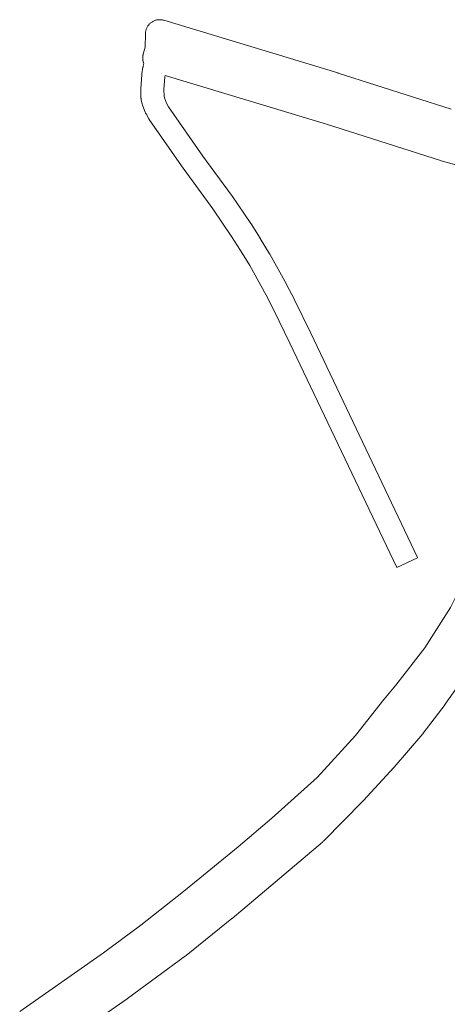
# Model space of a CAD drawing. Header units: metres. Extents: x 123819 to 142731, y 393440 to 405763.
# Tile 9 of 256: x 125654 to 125895, y 397426 to 397980. Entities that reach past the tile are written whole.
import ezdxf

# ---------------------------------------------------------------- set-up
doc = ezdxf.new("R2010")
doc.units = ezdxf.units.M
doc.header["$MEASUREMENT"] = 0
doc.layers.add('gs-knt-hoofdweg', color=7, linetype='Continuous', lineweight=0)
doc.layers.add('gs-knt-wegen algemeen', color=7, linetype='Continuous', lineweight=0)

msp = doc.modelspace()

# ---------------------------------------------------------------- linework, layer by layer
at = {"layer": 'gs-knt-hoofdweg', "color": 7, "linetype": 'Continuous', "flags": 128}
for points in [[(125724.32, 397955.66), (125724.32, 397955.67), (125724.2, 397955.97), (125724.18, 397956.03), (125724.07, 397956.34), (125724.05, 397956.41), (125723.97, 397956.72), (125723.95, 397956.79), (125723.88, 397957.1), (125723.86, 397957.17), (125723.81, 397957.49), (125723.8, 397957.56), (125723.75, 397957.88), (125723.75, 397957.95), (125723.72, 397958.27), (125723.72, 397958.34), (125723.71, 397958.67), (125723.71, 397958.73), (125723.72, 397959.06), (125723.72, 397959.13), (125723.74, 397959.45), (125723.75, 397959.52), (125723.79, 397959.84), (125723.8, 397959.91), (125723.85, 397960.23), (125723.86, 397960.3), (125723.93, 397960.61), (125723.95, 397960.68), (125724.03, 397960.99), (125725.18, 397964.9), (125725.23, 397972.38), (125725.25, 397972.77), (125725.28, 397973.16), (125725.33, 397973.55), (125725.4, 397973.93), (125725.49, 397974.31), (125725.59, 397974.69), (125725.72, 397975.06), (125725.86, 397975.42), (125726.02, 397975.78), (125726.2, 397976.13), (125726.39, 397976.47), (125726.61, 397976.8), (125726.83, 397977.12), (125727.07, 397977.43), (125727.33, 397977.72), (125727.6, 397978), (125727.89, 397978.27), (125728.18, 397978.53), (125728.49, 397978.77), (125728.82, 397978.99), (125729.15, 397979.2), (125729.49, 397979.39), (125729.84, 397979.57), (125730.2, 397979.73), (125730.56, 397979.87), (125730.93, 397979.99), (125731.31, 397980.09), (125731.69, 397980.18), (125732.08, 397980.24), (125732.47, 397980.29), (125732.86, 397980.32), (125733.25, 397980.33), (125733.64, 397980.32), (125734.03, 397980.29), (125734.42, 397980.24), (125734.81, 397980.17), (125735.19, 397980.09), (125735.57, 397979.98), (125833.53, 397950.32), (125833.64, 397950.28), (125897.34, 397930)], [(125984.08, 397875.13), (125981.39, 397876.41), (125891.7, 397900.92), (125891.38, 397901.01), (125827.23, 397921.44), (125736.33, 397948.97)], [(125654.49, 397421.66), (125701.6, 397454.76), (125722.6, 397470.25), (125746.7, 397489.29), (125777.34, 397514.39), (125796.37, 397530.66), (125821.81, 397553.53), (125843.45, 397577.14), (125859.5, 397597.48), (125859.66, 397597.68), (125866.19, 397605.42), (125882.42, 397626.5), (125896.99, 397649.19), (125910.64, 397676.66), (125928.44, 397715.96), (125943.3, 397752.59), (125963.91, 397811.03), (125984.08, 397875.13)], [(125916.39, 397626.71), (125893.98, 397594.86), (125893.83, 397594.66), (125881.62, 397578.42), (125881.46, 397578.22), (125881.29, 397578.02), (125865.22, 397559.31), (125865.05, 397559.12), (125848.05, 397540.56), (125847.84, 397540.35), (125825.43, 397517.62), (125825.17, 397517.37), (125824.9, 397517.13), (125774.05, 397474.15), (125773.89, 397474.02), (125748.08, 397453.3), (125747.83, 397453.11), (125715.22, 397428.99), (125715.03, 397428.85), (125663.87, 397393.29)]]:
    msp.add_lwpolyline(points, dxfattribs=at)
at = {"layer": 'gs-knt-wegen algemeen', "color": 7, "linetype": 'Continuous', "flags": 128}
for points in [[(125866.7, 397671.74, -0.326825), (125866.69, 397671.74), (125806.55, 397798.14), (125797.52, 397816.8), (125793.18, 397825.19), (125783.91, 397841.82), (125778.76, 397850.4), (125773.74, 397858.27), (125763.11, 397873.83), (125746.98, 397895.94), (125746.9, 397896.06), (125727.41, 397924.09), (125727.27, 397924.31), (125727.13, 397924.53), (125725.57, 397927.22), (125725.44, 397927.46), (125725.32, 397927.7), (125725.21, 397927.94), (125725.11, 397928.19), (125723.61, 397932.13), (125723.51, 397932.42), (125723.42, 397932.71), (125723.35, 397933.01), (125722.89, 397935.07), (125722.84, 397935.33), (125722.79, 397935.6), (125722.76, 397935.87), (125722.74, 397936.14), (125722.73, 397936.41), (125722.67, 397941.11), (125722.67, 397941.38), (125722.69, 397941.65), (125723.23, 397949.29), (125723.26, 397949.54), (125723.29, 397949.8), (125723.86, 397953.58), (125723.9, 397953.83), (125723.96, 397954.08), (125724.32, 397955.66)], [(125736.33, 397948.97), (125736.2, 397948.11), (125735.69, 397941), (125735.74, 397937.25), (125735.95, 397936.31), (125737.09, 397933.31), (125738.25, 397931.31), (125757.54, 397903.55), (125773.69, 397881.42), (125773.8, 397881.25), (125784.55, 397865.53), (125784.66, 397865.36), (125789.78, 397857.33), (125789.88, 397857.18), (125795.13, 397848.43), (125795.23, 397848.25), (125804.6, 397831.44), (125804.7, 397831.26), (125809.12, 397822.71), (125809.2, 397822.55), (125818.28, 397803.79), (125818.3, 397803.75), (125878.44, 397677.34), (125878.44, 397677.34), (125878.44, 397677.34, -0.454843), (125878.44, 397677.32), (125878.44, 397677.32), (125878.44, 397677.32), (125866.7, 397671.74)]]:
    msp.add_lwpolyline(points, format="xyb", dxfattribs=at)

doc.saveas('drawing.dxf')
